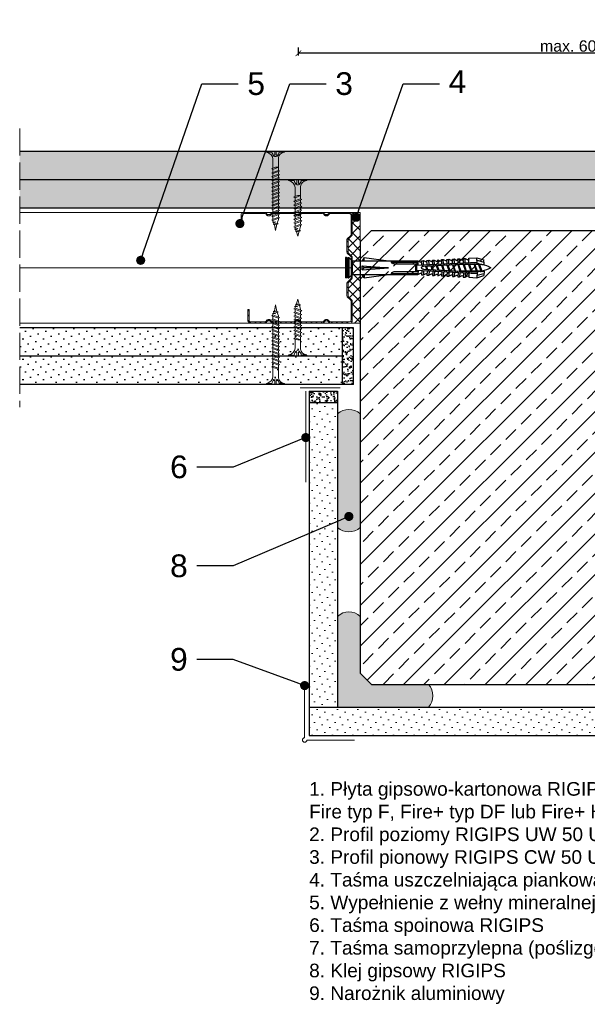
# Model space of a CAD drawing. Header units: millimetres. Extents: x 1245 to 3706, y 234 to 1605.
# Tile 1 of 9: x 1245 to 1495, y 234 to 668. Entities that reach past the tile are written whole.
import ezdxf
from ezdxf import colors
from ezdxf.entities.mleader import LeaderData, LeaderLine
from ezdxf.math import Vec2, Vec3

# ---------------------------------------------------------------- set-up
doc = ezdxf.new("R2010")
doc.units = ezdxf.units.MM
doc.linetypes.add('ACAD_ISO02W100', pattern=[15, 12, -3])
for name, color, linetype, lineweight in [('_ISOVER WELNA', 7, 'BATTING', 9), ('_RIGIPS AKCESORIA', 7, 'Continuous', 18), ('_RIGIPS G-K', 7, 'Continuous', 25), ('_RIGIPS PROFIL', 7, 'Continuous', 18), ('KRESKOWANIE', 7, 'Continuous', 9), ('OPISY', 7, 'Continuous', 9), ('PRZERYWANA', 7, 'ACAD_ISO02W100', 9), ('WYMIARY', 7, 'Continuous', 25)]:
    doc.layers.add(name, color=color, linetype=linetype, lineweight=lineweight)
doc.styles.get("Standard").update_dxf_attribs({"font": 'arial.ttf'})
doc.linetypes.add('BATTING', pattern='A,0.00254,-2.54,[134,ltypeshp.shx,S=2.54,R=0,X=-2.54,Y=0],-5.08,[134,ltypeshp.shx,S=2.54,R=180,X=2.54,Y=0],-2.54', length=10.16254)
doc.dimstyles.new('ISO-25', dxfattribs={"dimtxt": 5, "dimasz": 2.5, "dimexe": 2.5, "dimexo": 0.625, "dimtad": 1, "dimtxsty": 'Standard', "dimblk": 'ARCHTICK', "dimcen": 2.5, "dimadec": 0, "dimazin": 0, "dimtfac": 1, "dimtmove": 0, "dimatfit": 3, "dimfxl": 1, "dimfxlon": 1, "dimarcsym": 0})
pattern_1 = [(315, (3690.4067, -457.068), (-1.122532, -3.367596), [0, -3.175])]
pattern_2 = [(225, (0, -349.3356), (1.122532, -3.367596), [0, -3.175])]
pattern_3 = [(225, (7e-13, -949.3356), (1.122532, -3.367596), [0, -3.175])]

# ---------------------------------------------------------------- blocks, each defined once
blk = doc.blocks.new('TN 25')
at = {"layer": '_RIGIPS AKCESORIA'}
for p, q in [((0, -0.84), (0, 7.16)), ((0, 7.16), (0.46, 7.16)), ((0.46, 4.78), (0, 4.78)), ((0.46, 7.16), (0.46, 4.78)), ((3.02, 4.46), (8.47, 4.46)), ((7.12, 4.46), (7.12, 3.18)), ((8.03, 2.01), (7.12, 4.46)), ((8.47, 4.46), (8.79, 5)), ((9.61, 1.51), (8.47, 4.46)), ((8.79, 5), (9.93, 2.01)), ((9, 4.46), (10.1, 4.46)), ((10.1, 4.46), (10.41, 5)), ((11.23, 1.51), (10.1, 4.46)), ((10.41, 5), (11.56, 2.01)), ((10.62, 4.46), (11.67, 4.46)), ((11.67, 4.46), (11.99, 5)), ((12.81, 1.51), (11.67, 4.46)), ((11.99, 5), (13.14, 2.01)), ((12.2, 4.46), (13.21, 4.46)), ((13.21, 4.46), (13.52, 5)), ((14.34, 1.51), (13.21, 4.46)), ((13.52, 5), (14.67, 2.01)), ((13.73, 4.46), (14.8, 4.46)), ((14.8, 4.46), (15.12, 5)), ((15.94, 1.51), (14.8, 4.46)), ((15.12, 5), (16.26, 2.01)), ((15.33, 4.46), (16.42, 4.46)), ((16.42, 4.46), (16.73, 5)), ((17.55, 1.51), (16.42, 4.46)), ((16.73, 5), (17.88, 2.01)), ((16.94, 4.46), (17.99, 4.46)), ((17.99, 4.46), (18.31, 5)), ((19.13, 1.51), (17.99, 4.46)), ((18.31, 5), (19.45, 2.01)), ((18.52, 4.46), (19.68, 4.46)), ((19.68, 4.46), (20, 5)), ((20.82, 1.51), (19.68, 4.46)), ((20, 5), (21.14, 2.01)), ((20.21, 4.46), (20.7, 4.46)), ((20.7, 4.46), (22.28, 3.98)), ((22.28, 3.98), (22.56, 4.37)), ((22.56, 4.37), (23.03, 2.71)), ((0, 3.5), (1.77, 3.5)), ((0, 2.83), (1.77, 2.83)), ((0.46, 1.64), (0, 1.64)), ((0.46, -0.84), (0.46, 1.64)), ((1.77, 3.5), (1.77, 4.2)), ((1.77, 2.83), (1.77, 2.18)), ((7.49, 2.01), (3.55, 2.01)), ((7.12, 3.18), (7.65, 1.53)), ((7.65, 1.53), (8.03, 2.01)), ((9.41, 2.01), (8.03, 2.01)), ((9.93, 2.01), (9.61, 1.51)), ((11.04, 2.01), (9.93, 2.01)), ((11.56, 2.01), (11.23, 1.51)), ((12.61, 2.01), (11.56, 2.01)), ((13.14, 2.01), (12.81, 1.51)), ((14.15, 2.01), (13.14, 2.01)), ((14.67, 2.01), (14.34, 1.51)), ((15.74, 2.01), (14.67, 2.01)), ((16.26, 2.01), (15.94, 1.51)), ((17.36, 2.01), (16.26, 2.01)), ((17.88, 2.01), (17.55, 1.51)), ((18.93, 2.01), (17.88, 2.01)), ((19.45, 2.01), (19.13, 1.51)), ((19.45, 2.01), (20.62, 2.01)), ((21.14, 2.01), (20.82, 1.51)), ((21.14, 2.01), (21.81, 2.12)), ((21.85, 1.83), (21.67, 3.28)), ((21.67, 3.28), (22.14, 2.4)), ((22.14, 2.4), (21.85, 1.83)), ((22.7, 2.36), (22.14, 2.4)), ((22.7, 2.36), (22.28, 3.98)), ((23.03, 2.71), (22.7, 2.36)), ((22.71, 3.85), (25, 3.24)), ((25, 3.24), (23.03, 2.71)), ((0, -0.84), (0.46, -0.84))]:
    blk.add_line(p, q, dxfattribs=at)
for centre, major_axis, ratio, start_param, end_param in [((3.09, 7.67), (0.17, 3.2), 0.826134, 1.773653, 3.180586), ((-0.04, 0.9), (0, 3.93), 0.848176, -0.720942, -0.151112), ((3.37, -1.57), (0.28, 3.57), 0.832181, 0.035984, 1.430787), ((-2.73, 15.91), (0, 14.76), 0.848176, 3.399396, 3.475072), ((0.59, 4.62), (0, 2.81), 0.848176, 3.475072, 3.862535), ((1.66, 3.18), (0, 0.895), 0.848176, -1.552777, -0.720942), ((1.66, 3.18), (0, 0.895), 0.848176, 3.862535, 4.730408)]:
    blk.add_ellipse(centre, major_axis=major_axis, ratio=ratio, start_param=start_param, end_param=end_param, dxfattribs=at)
blk = doc.blocks.new('TN 35')
at = {"layer": '_RIGIPS AKCESORIA'}
for p, q in [((0, -0.84), (0, 7.16)), ((0, 7.16), (0.46, 7.16)), ((0.46, 4.78), (0, 4.78)), ((0.46, 7.16), (0.46, 4.78)), ((3.02, 4.46), (8.47, 4.46)), ((7.12, 4.46), (7.12, 3.18)), ((8.03, 2.01), (7.12, 4.46)), ((8.47, 4.46), (8.79, 5)), ((9.61, 1.51), (8.47, 4.46)), ((8.79, 5), (9.93, 2.01)), ((9, 4.46), (10.1, 4.46)), ((10.1, 4.46), (10.41, 5)), ((11.23, 1.51), (10.1, 4.46)), ((10.41, 5), (11.56, 2.01)), ((10.62, 4.46), (11.67, 4.46)), ((11.67, 4.46), (11.99, 5)), ((12.81, 1.51), (11.67, 4.46)), ((11.99, 5), (13.14, 2.01)), ((12.2, 4.46), (13.21, 4.46)), ((13.21, 4.46), (13.52, 5)), ((14.34, 1.51), (13.21, 4.46)), ((13.52, 5), (14.67, 2.01)), ((13.73, 4.46), (14.8, 4.46)), ((14.8, 4.46), (15.12, 5)), ((15.94, 1.51), (14.8, 4.46)), ((15.12, 5), (16.26, 2.01)), ((15.33, 4.46), (16.42, 4.46)), ((16.42, 4.46), (16.73, 5)), ((17.55, 1.51), (16.42, 4.46)), ((16.73, 5), (17.88, 2.01)), ((16.94, 4.46), (17.99, 4.46)), ((17.99, 4.46), (18.31, 5)), ((19.13, 1.51), (17.99, 4.46)), ((18.31, 5), (19.45, 2.01)), ((18.52, 4.46), (19.57, 4.46)), ((19.57, 4.46), (19.88, 5)), ((20.7, 1.51), (19.57, 4.46)), ((19.88, 5), (21.03, 2.01)), ((20.09, 4.46), (21.14, 4.46)), ((21.14, 4.46), (21.46, 5)), ((22.28, 1.51), (21.14, 4.46)), ((21.46, 5), (22.6, 2.01)), ((21.67, 4.46), (22.72, 4.46)), ((22.72, 4.46), (23.03, 5)), ((23.85, 1.51), (22.72, 4.46)), ((23.03, 5), (24.18, 2.01)), ((23.24, 4.46), (24.29, 4.46)), ((24.29, 4.46), (24.61, 5)), ((25.43, 1.51), (24.29, 4.46)), ((24.61, 5), (25.75, 2.01)), ((24.81, 4.46), (25.87, 4.46)), ((25.87, 4.46), (26.18, 5)), ((27, 1.51), (25.87, 4.46)), ((26.18, 5), (27.33, 2.01)), ((26.39, 4.46), (27.44, 4.46)), ((27.44, 4.46), (27.76, 5)), ((28.58, 1.51), (27.44, 4.46)), ((27.76, 5), (28.9, 2.01)), ((27.96, 4.46), (29.13, 4.46)), ((29.13, 4.46), (29.45, 5)), ((30.27, 1.51), (29.13, 4.46)), ((29.45, 5), (30.59, 2.01)), ((29.65, 4.46), (30.15, 4.46)), ((30.15, 4.46), (31.73, 3.98)), ((31.73, 3.98), (32.01, 4.37)), ((32.01, 4.37), (32.48, 2.71)), ((0, 3.5), (1.77, 3.5)), ((0, 2.83), (1.77, 2.83)), ((0.46, 1.64), (0, 1.64)), ((0.46, -0.84), (0.46, 1.64)), ((1.77, 3.5), (1.77, 4.2)), ((1.77, 2.83), (1.77, 2.18)), ((7.49, 2.01), (3.55, 2.01)), ((7.12, 3.18), (7.65, 1.53)), ((7.65, 1.53), (8.03, 2.01)), ((9.41, 2.01), (8.03, 2.01)), ((9.93, 2.01), (9.61, 1.51)), ((11.04, 2.01), (9.93, 2.01)), ((11.56, 2.01), (11.23, 1.51)), ((12.61, 2.01), (11.56, 2.01)), ((13.14, 2.01), (12.81, 1.51)), ((14.15, 2.01), (13.14, 2.01)), ((14.67, 2.01), (14.34, 1.51)), ((15.74, 2.01), (14.67, 2.01)), ((16.26, 2.01), (15.94, 1.51)), ((17.36, 2.01), (16.26, 2.01)), ((17.88, 2.01), (17.55, 1.51)), ((18.93, 2.01), (17.84, 2.01)), ((19.45, 2.01), (19.13, 1.51)), ((20.51, 2.01), (19.41, 2.01)), ((21.03, 2.01), (20.7, 1.51)), ((22.08, 2.01), (20.99, 2.01)), ((22.6, 2.01), (22.28, 1.51)), ((23.66, 2.01), (22.56, 2.01)), ((24.18, 2.01), (23.85, 1.51)), ((25.23, 2.01), (24.14, 2.01)), ((25.75, 2.01), (25.43, 1.51)), ((26.81, 2.01), (25.71, 2.01)), ((27.33, 2.01), (27, 1.51)), ((28.38, 2.01), (27.33, 2.01)), ((28.9, 2.01), (28.58, 1.51)), ((28.9, 2.01), (30.07, 2.01)), ((30.59, 2.01), (30.27, 1.51)), ((30.59, 2.01), (31.26, 2.12)), ((31.3, 1.83), (31.12, 3.28)), ((31.12, 3.28), (31.59, 2.4)), ((31.59, 2.4), (31.3, 1.83)), ((32.15, 2.36), (31.59, 2.4)), ((32.15, 2.36), (31.73, 3.98)), ((32.48, 2.71), (32.15, 2.36)), ((32.16, 3.85), (35, 3.24)), ((35, 3.24), (32.48, 2.71)), ((0, -0.84), (0.46, -0.84))]:
    blk.add_line(p, q, dxfattribs=at)
for centre, major_axis, ratio, start_param, end_param in [((3.09, 7.67), (0.17, 3.2), 0.826134, 1.773653, 3.180586), ((-0.04, 0.9), (0, 3.93), 0.848176, -0.720942, -0.151112), ((3.37, -1.57), (0.28, 3.57), 0.832181, 0.035984, 1.430787), ((-2.73, 15.91), (0, 14.76), 0.848176, 3.399396, 3.475072), ((0.59, 4.62), (0, 2.81), 0.848176, 3.475072, 3.862535), ((1.66, 3.18), (0, 0.895), 0.848176, -1.552777, -0.720942), ((1.66, 3.18), (0, 0.895), 0.848176, 3.862535, 4.730408)]:
    blk.add_ellipse(centre, major_axis=major_axis, ratio=ratio, start_param=start_param, end_param=end_param, dxfattribs=at)
blk = doc.blocks.new('CW 50 ULTRASTIL')
h = blk.add_hatch()
h.set_pattern_fill('ANSI31', color=256, scale=0.5, style=0)
h.paths.add_polyline_path([(28.56, 40.65, -0.198912), (28.71, 41), (30.21, 42.51, 0.198912), (30.36, 42.86), (30.36, 48.45, 0.198912), (30.21, 48.8), (28.71, 50.31, -0.198912), (28.56, 50.66), (28.56, 59.85, -0.198912), (28.71, 60.2), (30.21, 61.71, 0.198912), (30.36, 62.06), (30.36, 67.65, 0.198912), (30.21, 68), (28.71, 69.51, -0.198912), (28.56, 69.86), (28.56, 78.31, -0.414214), (29.36, 79.11), (37.68, 79.11, -0.198912), (38.04, 78.96), (38.74, 78.25, 0.198912), (39.1, 78.11), (39.68, 78.11, 0.198912), (40.04, 78.25), (40.74, 78.96, -0.198912), (41.1, 79.11), (50.38, 79.11, -0.198912), (50.74, 78.96), (51.44, 78.25, 0.198912), (51.8, 78.11), (52.38, 78.11, 0.198912), (52.74, 78.25), (53.44, 78.96, -0.198912), (53.8, 79.11), (63.08, 79.11, -0.198912), (63.44, 78.96), (64.14, 78.25, 0.198912), (64.5, 78.11), (65.08, 78.11, 0.198912), (65.44, 78.25), (66.14, 78.96, -0.198912), (66.5, 79.11), (75.66, 79.11, -0.414214), (76.46, 78.31), (76.46, 73.66), (77.01, 73.66), (77.01, 78.86, 0.414214), (76.21, 79.66), (66.5, 79.66, 0.198912), (66.14, 79.51), (65.44, 78.8, -0.198912), (65.08, 78.66), (64.5, 78.66, -0.198912), (64.14, 78.8), (63.44, 79.51, 0.198912), (63.08, 79.66), (53.8, 79.66, 0.198912), (53.44, 79.51), (52.74, 78.8, -0.198912), (52.38, 78.66), (51.8, 78.66, -0.198912), (51.44, 78.8), (50.74, 79.51, 0.198912), (50.38, 79.66), (41.1, 79.66, 0.198912), (40.74, 79.51), (40.04, 78.8, -0.198912), (39.68, 78.66), (39.1, 78.66, -0.198912), (38.74, 78.8), (38.04, 79.51, 0.198912), (37.68, 79.66), (28.81, 79.66, 0.414214), (28.01, 78.86), (28.01, 69.86, 0.198912), (28.16, 69.51), (29.66, 68, -0.198912), (29.81, 67.65), (29.81, 62.06, -0.198912), (29.66, 61.71), (28.16, 60.2, 0.198912), (28.01, 59.85), (28.01, 50.66, 0.198912), (28.16, 50.31), (29.66, 48.8, -0.198912), (29.81, 48.45), (29.81, 42.86, -0.198912), (29.66, 42.51), (28.16, 41, 0.198912), (28.01, 40.65), (28.01, 31.66, 0.414214), (28.81, 30.86), (37.68, 30.86, 0.198912), (38.04, 31), (38.74, 31.71, -0.198912), (39.1, 31.86), (39.68, 31.86, -0.198912), (40.04, 31.71), (40.74, 31, 0.198912), (41.1, 30.86), (50.38, 30.86, 0.198912), (50.74, 31), (51.44, 31.71, -0.198912), (51.8, 31.86), (52.38, 31.86, -0.198912), (52.74, 31.71), (53.44, 31, 0.198912), (53.8, 30.86), (63.08, 30.86, 0.198912), (63.44, 31), (64.14, 31.71, -0.198912), (64.5, 31.86), (65.08, 31.86, -0.198912), (65.44, 31.71), (66.14, 31, 0.198912), (66.5, 30.86), (73.21, 30.86, 0.414214), (74.01, 31.66), (74.01, 36.86), (73.46, 36.86), (73.46, 32.21, -0.414214), (72.66, 31.41), (66.5, 31.41, -0.198912), (66.14, 31.55), (65.44, 32.26, 0.198912), (65.08, 32.41), (64.5, 32.41, 0.198912), (64.14, 32.26), (63.44, 31.55, -0.198912), (63.08, 31.41), (53.8, 31.41, -0.198912), (53.44, 31.55), (52.74, 32.26, 0.198912), (52.38, 32.41), (51.8, 32.41, 0.198912), (51.44, 32.26), (50.74, 31.55, -0.198912), (50.38, 31.41), (41.1, 31.41, -0.198912), (40.74, 31.55), (40.04, 32.26, 0.198912), (39.68, 32.41), (39.1, 32.41, 0.198912), (38.74, 32.26), (38.04, 31.55, -0.198912), (37.68, 31.41), (29.36, 31.41, -0.414214), (28.56, 32.21)])
at = {"layer": '_RIGIPS PROFIL'}
for p, q in [((28.01, 78.86), (28.01, 69.86)), ((28.56, 78.31), (28.56, 69.86)), ((37.68, 79.66), (28.81, 79.66)), ((37.68, 79.11), (29.36, 79.11)), ((38.04, 79.51), (38.74, 78.8)), ((38.04, 78.96), (38.74, 78.25)), ((39.68, 78.66), (39.1, 78.66)), ((39.68, 78.11), (39.1, 78.11)), ((40.74, 79.51), (40.04, 78.8)), ((40.74, 78.96), (40.04, 78.25)), ((50.38, 79.66), (41.1, 79.66)), ((50.38, 79.11), (41.1, 79.11)), ((50.74, 79.51), (51.44, 78.8)), ((50.74, 78.96), (51.44, 78.25)), ((52.38, 78.66), (51.8, 78.66)), ((52.38, 78.11), (51.8, 78.11)), ((53.44, 79.51), (52.74, 78.8)), ((53.44, 78.96), (52.74, 78.25)), ((53.8, 79.66), (63.08, 79.66)), ((53.8, 79.11), (63.08, 79.11)), ((63.44, 79.51), (64.14, 78.8)), ((63.44, 78.96), (64.14, 78.25)), ((65.08, 78.66), (64.5, 78.66)), ((65.08, 78.11), (64.5, 78.11)), ((66.14, 79.51), (65.44, 78.8)), ((66.14, 78.96), (65.44, 78.25)), ((76.21, 79.66), (66.5, 79.66)), ((75.66, 79.11), (66.5, 79.11)), ((76.46, 73.66), (76.46, 78.31)), ((77.01, 73.66), (77.01, 78.86)), ((29.66, 68), (28.16, 69.51)), ((30.21, 68), (28.71, 69.51)), ((76.46, 73.66), (77.01, 73.66)), ((29.81, 67.65), (29.81, 62.06)), ((30.36, 67.65), (30.36, 62.06)), ((29.66, 61.71), (28.16, 60.2)), ((30.21, 61.71), (28.71, 60.2)), ((28.01, 59.85), (28.01, 50.66)), ((28.56, 59.85), (28.56, 50.66)), ((29.66, 48.8), (28.16, 50.31)), ((30.21, 48.8), (28.71, 50.31)), ((29.81, 42.86), (29.81, 48.45)), ((30.36, 42.86), (30.36, 48.45)), ((28.01, 31.66), (28.01, 40.65)), ((29.66, 42.51), (28.16, 41)), ((28.56, 32.21), (28.56, 40.65)), ((30.21, 42.51), (28.71, 41)), ((73.46, 36.86), (73.46, 32.21)), ((73.46, 36.86), (74.01, 36.86)), ((74.01, 36.86), (74.01, 31.66)), ((37.68, 30.86), (28.81, 30.86)), ((37.68, 31.41), (29.36, 31.41)), ((38.04, 31.55), (38.74, 32.26)), ((38.04, 31), (38.74, 31.71)), ((39.68, 32.41), (39.1, 32.41)), ((39.68, 31.86), (39.1, 31.86)), ((40.74, 31.55), (40.04, 32.26)), ((40.74, 31), (40.04, 31.71)), ((50.38, 31.41), (41.1, 31.41)), ((50.38, 30.86), (41.1, 30.86)), ((50.74, 31.55), (51.44, 32.26)), ((50.74, 31), (51.44, 31.71)), ((52.38, 32.41), (51.8, 32.41)), ((52.38, 31.86), (51.8, 31.86)), ((53.44, 31.55), (52.74, 32.26)), ((53.44, 31), (52.74, 31.71)), ((53.8, 31.41), (63.08, 31.41)), ((53.8, 30.86), (63.08, 30.86)), ((63.44, 31.55), (64.14, 32.26)), ((63.44, 31), (64.14, 31.71)), ((65.08, 32.41), (64.5, 32.41)), ((65.08, 31.86), (64.5, 31.86)), ((66.14, 31.55), (65.44, 32.26)), ((66.14, 31), (65.44, 31.71)), ((72.66, 31.41), (66.5, 31.41)), ((73.21, 30.86), (66.5, 30.86))]:
    blk.add_line(p, q, dxfattribs=at)
for centre, radius, start, end in [((28.81, 78.86), 0.8, 90, 180), ((29.36, 78.31), 0.8, 90, 180), ((37.68, 79.16), 0.5, 45, 90), ((37.68, 78.61), 0.5, 45, 90), ((39.1, 79.16), 0.5, 225, 270), ((39.1, 78.61), 0.5, 225, 270), ((39.68, 79.16), 0.5, 270, 315), ((39.68, 78.61), 0.5, 270, 315), ((41.1, 79.16), 0.5, 90, 135), ((41.1, 78.61), 0.5, 90, 135), ((50.38, 79.16), 0.5, 45, 90), ((50.38, 78.61), 0.5, 45, 90), ((51.8, 79.16), 0.5, 225, 270), ((51.8, 78.61), 0.5, 225, 270), ((52.38, 79.16), 0.5, 270, 315), ((52.38, 78.61), 0.5, 270, 315), ((53.8, 79.16), 0.5, 90, 135), ((53.8, 78.61), 0.5, 90, 135), ((63.08, 79.16), 0.5, 45, 90), ((63.08, 78.61), 0.5, 45, 90), ((64.5, 79.16), 0.5, 225, 270), ((64.5, 78.61), 0.5, 225, 270), ((65.08, 79.16), 0.5, 270, 315), ((65.08, 78.61), 0.5, 270, 315), ((66.5, 79.16), 0.5, 90, 135), ((66.5, 78.61), 0.5, 90, 135), ((75.66, 78.31), 0.8, 0, 90), ((76.21, 78.86), 0.8, 0, 90), ((28.51, 69.86), 0.5, 180, 225), ((29.06, 69.86), 0.5, 180, 225), ((29.31, 67.65), 0.5, 0, 45), ((29.86, 67.65), 0.5, 0, 45), ((29.31, 62.06), 0.5, 315, 0), ((29.86, 62.06), 0.5, 315, 0), ((28.51, 59.85), 0.5, 135, 180), ((29.06, 59.85), 0.5, 135, 180), ((28.51, 50.66), 0.5, 180, 225), ((29.06, 50.66), 0.5, 180, 225), ((29.31, 48.45), 0.5, 0, 45), ((29.86, 48.45), 0.5, 0, 45), ((28.51, 40.65), 0.5, 135, 180), ((29.06, 40.65), 0.5, 135, 180), ((29.31, 42.86), 0.5, 315, 0), ((29.86, 42.86), 0.5, 315, 0), ((28.81, 31.66), 0.8, 180, 270), ((29.36, 32.21), 0.8, 180, 270), ((37.68, 31.91), 0.5, 270, 315), ((37.68, 31.36), 0.5, 270, 315), ((39.1, 31.91), 0.5, 90, 135), ((39.1, 31.36), 0.5, 90, 135), ((39.68, 31.91), 0.5, 45, 90), ((39.68, 31.36), 0.5, 45, 90), ((41.1, 31.91), 0.5, 225, 270), ((41.1, 31.36), 0.5, 225, 270), ((50.38, 31.91), 0.5, 270, 315), ((50.38, 31.36), 0.5, 270, 315), ((51.8, 31.91), 0.5, 90, 135), ((51.8, 31.36), 0.5, 90, 135), ((52.38, 31.91), 0.5, 45, 90), ((52.38, 31.36), 0.5, 45, 90), ((53.8, 31.91), 0.5, 225, 270), ((53.8, 31.36), 0.5, 225, 270), ((63.08, 31.91), 0.5, 270, 315), ((63.08, 31.36), 0.5, 270, 315), ((64.5, 31.91), 0.5, 90, 135), ((64.5, 31.36), 0.5, 90, 135), ((65.08, 31.91), 0.5, 45, 90), ((65.08, 31.36), 0.5, 45, 90), ((66.5, 31.91), 0.5, 225, 270), ((66.5, 31.36), 0.5, 225, 270), ((72.66, 32.21), 0.8, 270, 0), ((73.21, 31.66), 0.8, 270, 0)]:
    blk.add_arc(centre, radius, start, end, dxfattribs=at)
blk = doc.blocks.new('kolek rozprezny komplet 60')
for p, q in [((390.66, 217.01), (390.76, 218.91)), ((393.15, 216.88), (390.66, 217.01)), ((393.75, 218.75), (390.71, 217.96)), ((393.81, 219.85), (390.76, 218.91)), ((391.67, 216.95), (392.67, 216.95)), ((392.67, 216.95), (391.67, 213.95)), ((392.67, 216.95), (392.07, 213.95)), ((393.07, 216.95), (392.07, 213.95)), ((392.67, 216.95), (393.04, 217.45)), ((393.07, 216.95), (393.04, 217.45)), ((393.07, 216.95), (394.67, 216.95)), ((394.67, 216.95), (393.67, 213.95)), ((393.68, 217.35), (393.81, 219.85)), ((417.38, 216.11), (393.68, 217.35)), ((420.47, 216.55), (393.71, 217.95)), ((397.41, 219.66), (393.81, 219.85)), ((394.67, 216.95), (394.07, 213.95)), ((395.07, 216.95), (394.07, 213.95)), ((394.67, 216.95), (394.92, 217.29)), ((395.07, 216.95), (395.05, 217.28)), ((395.07, 216.95), (397.07, 216.95)), ((397.07, 216.95), (396.07, 213.95)), ((397.07, 216.95), (396.47, 213.95)), ((397.47, 216.95), (396.47, 213.95)), ((397.07, 216.95), (397.23, 217.17)), ((397.31, 217.76), (397.41, 219.66)), ((397.47, 216.95), (397.46, 217.16)), ((397.47, 216.95), (399.47, 216.95)), ((397.67, 217.14), (397.71, 217.74)), ((399, 219.58), (397.82, 218.98)), ((398.47, 217.1), (398.5, 217.7)), ((399.47, 216.95), (398.47, 213.95)), ((399.47, 216.95), (398.87, 213.95)), ((399.87, 216.95), (398.87, 213.95)), ((398.9, 217.68), (399, 219.58)), ((399.8, 219.54), (399, 219.58)), ((399.47, 216.95), (399.55, 217.05)), ((399.7, 217.64), (399.8, 219.54)), ((399.87, 216.95), (399.87, 217.03)), ((399.87, 216.95), (401.38, 216.95)), ((400.07, 217.02), (400.1, 217.62)), ((401.4, 219.45), (400.22, 218.85)), ((400.87, 216.98), (400.9, 217.58)), ((401.87, 216.92), (400.87, 213.95)), ((401.87, 216.92), (401.27, 213.95)), ((401.3, 217.56), (401.4, 219.45)), ((402.2, 219.41), (401.4, 219.45)), ((402.1, 217.51), (402.2, 219.41)), ((402.47, 216.89), (402.5, 217.49)), ((403.8, 219.33), (402.61, 218.72)), ((403.27, 216.85), (403.3, 217.45)), ((403.7, 217.43), (403.8, 219.33)), ((404.6, 219.29), (403.8, 219.33)), ((404.5, 217.39), (404.6, 219.29)), ((404.86, 216.77), (404.9, 217.37)), ((406.19, 219.2), (405.01, 218.6)), ((405.66, 216.73), (405.69, 217.32)), ((406.09, 217.3), (406.19, 219.2)), ((406.99, 219.16), (406.19, 219.2)), ((406.89, 217.26), (406.99, 219.16)), ((407.26, 216.64), (407.29, 217.24)), ((408.59, 219.08), (407.41, 218.47)), ((408.06, 216.6), (408.09, 217.2)), ((408.49, 217.18), (408.59, 219.08)), ((409.39, 219.03), (408.59, 219.08)), ((409.29, 217.14), (409.39, 219.03)), ((409.66, 216.52), (409.69, 217.12)), ((410.99, 218.95), (409.8, 218.35)), ((410.46, 216.47), (410.49, 217.07)), ((410.89, 217.05), (410.99, 218.95)), ((412.59, 218.87), (411.4, 218.26)), ((412.05, 216.39), (412.09, 216.99)), ((412.49, 216.97), (412.59, 218.87)), ((413.38, 218.82), (412.59, 218.87)), ((412.85, 216.35), (412.89, 216.95)), ((413.28, 216.93), (413.38, 218.82)), ((414.98, 218.74), (413.8, 218.14)), ((414.88, 216.84), (414.98, 218.74)), ((415.78, 218.7), (414.98, 218.74)), ((415.68, 216.8), (415.78, 218.7)), ((417.38, 218.62), (416.2, 218.01)), ((417.28, 216.72), (417.38, 218.62)), ((418.18, 218.57), (417.38, 218.62)), ((418.08, 216.68), (418.18, 218.57)), ((419.78, 218.49), (418.59, 217.89)), ((419.68, 216.59), (419.78, 218.49)), ((430.17, 217.15), (419.71, 217.15)), ((431.37, 217.95), (419.75, 217.95)), ((448.67, 218.45), (419.77, 218.45)), ((420.47, 217.15), (420.47, 213.75)), ((420.67, 217.15), (420.67, 213.75)), ((420.87, 217.15), (420.87, 213.75)), ((443.47, 219.95), (432.8, 218.45)), ((443.47, 218.45), (443.47, 219.95)), ((443.47, 219.95), (444.34, 218.45)), ((450.17, 219.95), (448.67, 218.45)), ((448.67, 218.45), (448.67, 212.45)), ((448.67, 216.95), (448.67, 213.95)), ((450.17, 219.95), (450.17, 210.95)), ((450.67, 219.95), (450.17, 219.95)), ((450.67, 219.95), (450.67, 210.95)), ((450.67, 219.35), (451.17, 219.95)), ((451.17, 219.95), (451.67, 219.95)), ((451.17, 219.95), (451.17, 210.95)), ((451.67, 219.95), (451.67, 210.95)), ((393.15, 214.02), (390.66, 213.89)), ((390.66, 213.89), (390.76, 211.99)), ((393.75, 212.15), (390.71, 212.94)), ((391.67, 213.95), (391.71, 213.45)), ((391.71, 213.45), (392.07, 213.95)), ((392.07, 213.95), (393.67, 213.95)), ((393.67, 213.95), (393.7, 213.55)), ((417.38, 214.79), (393.68, 213.55)), ((393.68, 213.55), (393.81, 211.05)), ((420.47, 214.35), (393.71, 212.95)), ((393.78, 213.55), (394.07, 213.95)), ((394.07, 213.95), (396.07, 213.95)), ((396.07, 213.95), (396.09, 213.67)), ((396.28, 213.68), (396.47, 213.95)), ((396.47, 213.95), (398.47, 213.95)), ((397.31, 213.14), (397.41, 211.24)), ((397.67, 213.76), (397.71, 213.16)), ((398.47, 213.95), (398.48, 213.8)), ((398.47, 213.8), (398.5, 213.2)), ((398.77, 213.81), (398.87, 213.95)), ((398.87, 213.95), (400.87, 213.95)), ((398.9, 213.22), (399, 211.32)), ((399.7, 213.26), (399.8, 211.36)), ((400.07, 213.88), (400.1, 213.28)), ((400.87, 213.95), (400.88, 213.92)), ((400.87, 213.92), (400.9, 213.32)), ((402.26, 216.9), (401.27, 213.95)), ((401.27, 213.95), (401.38, 213.95)), ((401.27, 213.94), (401.27, 213.95)), ((401.3, 213.35), (401.4, 211.45)), ((402.1, 213.39), (402.2, 211.49)), ((402.47, 214.01), (402.5, 213.41)), ((403.27, 214.05), (403.3, 213.45)), ((404.22, 216.8), (403.31, 214.05)), ((404.24, 216.8), (403.7, 214.07)), ((403.7, 213.47), (403.8, 211.57)), ((404.62, 216.78), (403.72, 214.07)), ((404.5, 213.51), (404.6, 211.62)), ((404.86, 214.13), (404.9, 213.53)), ((405.66, 214.17), (405.69, 213.58)), ((406.58, 216.68), (405.75, 214.18)), ((406.09, 213.6), (406.19, 211.7)), ((406.62, 216.68), (406.12, 214.2)), ((406.98, 216.66), (406.16, 214.2)), ((406.89, 213.64), (406.99, 211.74)), ((407.26, 214.26), (407.29, 213.66)), ((408.06, 214.3), (408.09, 213.7)), ((408.94, 216.55), (408.19, 214.31)), ((408.49, 213.72), (408.59, 211.82)), ((408.99, 216.55), (408.55, 214.33)), ((409.34, 216.53), (408.6, 214.33)), ((409.29, 213.76), (409.39, 211.87)), ((409.66, 214.38), (409.69, 213.79)), ((410.46, 214.43), (410.49, 213.83)), ((411.3, 216.43), (410.64, 214.44)), ((410.89, 213.85), (410.99, 211.95)), ((411.37, 216.43), (410.98, 214.45)), ((411.69, 216.41), (411.04, 214.46)), ((412.59, 212.03), (411.4, 212.64)), ((412.05, 214.51), (412.09, 213.91)), ((412.49, 213.93), (412.59, 212.03)), ((412.85, 214.55), (412.89, 213.95)), ((413.66, 216.31), (413.08, 214.56)), ((413.28, 213.97), (413.38, 212.08)), ((413.75, 216.3), (413.4, 214.58)), ((414.05, 216.29), (413.49, 214.58)), ((414.98, 212.16), (413.8, 212.76)), ((414.45, 216.27), (414.48, 216.86)), ((414.45, 214.64), (414.48, 214.04)), ((414.88, 214.06), (414.98, 212.16)), ((415.25, 216.22), (415.28, 216.82)), ((415.25, 214.68), (415.28, 214.08)), ((416.02, 216.18), (415.52, 214.69)), ((415.68, 214.1), (415.78, 212.2)), ((416.12, 216.18), (415.83, 214.71)), ((416.41, 216.16), (415.93, 214.71)), ((417.38, 212.29), (416.2, 212.89)), ((417.28, 214.18), (417.38, 212.29)), ((418.22, 215.58), (418.01, 214.95)), ((418.08, 214.22), (418.18, 212.33)), ((419.78, 212.41), (418.59, 213.01)), ((419.68, 214.31), (419.78, 212.41)), ((430.17, 213.75), (419.71, 213.75)), ((431.37, 212.95), (419.75, 212.95)), ((444.34, 216.37), (432.8, 215.45)), ((432.8, 215.45), (443.47, 215.45)), ((444.34, 214.53), (432.8, 215.45)), ((444.34, 216.37), (443.47, 215.45)), ((444.34, 214.53), (443.47, 215.45)), ((444.34, 214.53), (444.34, 216.37)), ((393.81, 211.05), (390.76, 211.99)), ((397.41, 211.24), (393.81, 211.05)), ((399, 211.32), (397.82, 211.93)), ((399.8, 211.36), (399, 211.32)), ((401.4, 211.45), (400.22, 212.05)), ((402.2, 211.49), (401.4, 211.45)), ((403.8, 211.57), (402.61, 212.18)), ((404.6, 211.62), (403.8, 211.57)), ((406.19, 211.7), (405.01, 212.3)), ((406.99, 211.74), (406.19, 211.7)), ((408.59, 211.82), (407.41, 212.43)), ((409.39, 211.87), (408.59, 211.82)), ((410.99, 211.95), (409.8, 212.55)), ((413.38, 212.08), (412.59, 212.03)), ((415.78, 212.2), (414.98, 212.16)), ((418.18, 212.33), (417.38, 212.29)), ((448.67, 212.45), (419.77, 212.45)), ((443.47, 210.95), (432.8, 212.45)), ((443.47, 212.45), (443.47, 210.95)), ((443.47, 210.95), (444.34, 212.45)), ((450.17, 210.95), (448.67, 212.45)), ((450.67, 210.95), (450.17, 210.95)), ((450.67, 211.55), (451.17, 210.95)), ((451.17, 210.95), (451.67, 210.95))]:
    blk.add_line(p, q)
for centre, radius, start, end in [((393.41, 206.24), 10.85, 99.2038, 121.9083), ((393.65, 216.85), 0.5, 87, 177), ((397.68, 219.24), 0.3, 177, 297), ((400.08, 219.12), 0.3, 177, 297), ((402.48, 218.99), 0.3, 177, 297), ((404.87, 218.87), 0.3, 177, 297), ((407.27, 218.74), 0.3, 177, 297), ((409.67, 218.61), 0.3, 177, 297), ((411.27, 218.53), 0.3, 177, 297), ((413.66, 218.41), 0.3, 177, 297), ((416.06, 218.28), 0.3, 177, 297), ((418.46, 218.15), 0.3, 177, 297), ((422.67, 216.95), 1, 90, 168.463), ((430.17, 218.45), 1.3, 270, 0), ((393.41, 224.66), 10.85, 238.0917, 260.7962), ((393.65, 214.05), 0.5, 183, 273), ((409.67, 212.29), 0.3, 63, 183), ((411.27, 212.37), 0.3, 63, 183), ((413.66, 212.5), 0.3, 63, 183), ((416.06, 212.62), 0.3, 63, 183), ((417.55, 215.45), 0.682, 255.8604, 104.1386), ((418.46, 212.75), 0.3, 63, 183), ((422.67, 213.95), 1, 191.537, 270), ((430.17, 212.45), 1.3, 0, 90), ((397.68, 211.66), 0.3, 63, 183), ((400.08, 211.78), 0.3, 63, 183), ((402.48, 211.91), 0.3, 63, 183), ((404.87, 212.03), 0.3, 63, 183), ((407.27, 212.16), 0.3, 63, 183)]:
    blk.add_arc(centre, radius, start, end)
blk = doc.blocks.new('naroznik')
at = {"layer": '_RIGIPS AKCESORIA'}
for p, q in [((430.5, 91.65), (451.5, 91.65)), ((429.5, 69.65), (429.5, 90.65))]:
    blk.add_line(p, q, dxfattribs=at)
blk.add_arc((429.5, 91.65), 1, 0, 270, dxfattribs=at)
blk = doc.blocks.new('_Dot')
at = {"color": 0, "linetype": 'ByBlock', "lineweight": -2}
blk.add_line((-0.5, 0), (-1, 0), dxfattribs=at)
at = {"color": 0, "linetype": 'ByBlock', "const_width": 0.5}
blk.add_lwpolyline([(-0.25, 0, 1), (0.25, 0, 1)], format="xyb", close=True, dxfattribs=at)
blk = doc.blocks.new('_ArchTick')
at = {"color": 0, "linetype": 'ByBlock', "const_width": 0.15}
blk.add_lwpolyline([(-0.5, -0.5), (0.5, 0.5)], dxfattribs=at)
blk = doc.blocks.new('*D32')
at = {"layer": 'Defpoints', "color": 0, "transparency": 16777216}
for p in [(1367.96, 653.21), (1367.96, 610.12), (1623.12, 610.12)]:
    blk.add_point(p, dxfattribs=at)
at = {"layer": 'WYMIARY', "color": 0, "lineweight": -2, "transparency": 16777216}
for p, q in [((1367.96, 652.21), (1367.96, 655.71)), ((1623.12, 652.21), (1623.12, 655.71)), ((1623.12, 653.21), (1367.96, 653.21))]:
    blk.add_line(p, q, dxfattribs=at)
at = {"layer": 'WYMIARY', "color": 0, "lineweight": -2, "transparency": 16777216, "xscale": 2.5, "yscale": 2.5, "zscale": 2.5, "rotation": 180}
blk.add_blockref('_ArchTick', (1367.96, 653.21), dxfattribs=at)
at = {"layer": 'WYMIARY', "color": 0, "lineweight": -2, "transparency": 16777216, "xscale": 2.5, "yscale": 2.5, "zscale": 2.5}
blk.add_blockref('_ArchTick', (1623.12, 653.21), dxfattribs=at)
at = {"layer": 'WYMIARY', "color": 0, "transparency": 16777216, "insert": (1495.54, 656.39), "char_height": 5, "attachment_point": 5}
blk.add_mtext('max. 600 mm', dxfattribs=at)

msp = doc.modelspace()

# ---------------------------------------------------------------- hatches: boundary and pattern name
at = {"layer": '_RIGIPS AKCESORIA'}
h = msp.add_hatch(dxfattribs=at)
h.set_pattern_fill('ANSI37', color=256, style=0)
h.set_pattern_definition([(135, (2990.4067, -481.168), (2.245064, 2.245064), []), (45, (2990.4067, -481.168), (2.245064, -2.245064), [])])
h.paths.add_polyline_path([(1391.703, 563.309, 0.1989124), (1391.557, 563.662), (1390.05, 565.169, -0.1989124), (1389.903, 565.523), (1389.903, 571.109, -0.1989124), (1390.05, 571.462), (1391.557, 572.969, 0.1989124), (1391.703, 573.323), (1391.703, 582.316, 0.4142136), (1390.903, 583.116), (1395.203, 583.116), (1395.203, 534.316), (1390.903, 534.316, 0.4142136), (1391.703, 535.116), (1391.703, 544.109, 0.1989124), (1391.557, 544.462), (1390.05, 545.969, -0.1989124), (1389.903, 546.323), (1389.903, 551.909, -0.1989124), (1390.05, 552.262), (1391.557, 553.769, 0.1989124), (1391.703, 554.123)])
at = {"layer": '_RIGIPS G-K'}
h = msp.add_hatch(dxfattribs=at)
h.set_pattern_fill('DOTS', color=256, scale=2, angle=225, style=0)
h.set_pattern_definition(pattern_1)
h.paths.add_polyline_path([(1245.203, 519.816), (1245.203, 532.316), (1387.203, 532.316), (1387.203, 519.816)])
h = msp.add_hatch(dxfattribs=at)
h.set_pattern_fill('AR-SAND', color=256, scale=0.05, style=0)
h.set_pattern_definition([(217.5, (3406.7401, 1622.6996), (0.0800016, -2.4470662), [0, -1.9304, 0, -2.159, 0, -2.06375]), (187.5, (3406.74, 1622.6996), (-2.2476164, -3.5841255), [0, -1.0414, 0, -1.7399, 0, -0.66675]), (147.5, (3408.3022, 1622.6996), (-3.9549619, -0.007186), [0, -0.635, 0, -2.286, 0, -2.9845]), (137.5, (3408.3022, 1622.6996), (-3.8177823, -1.1146466), [0, -0.3175, 0, -1.4986, 0, -1.7145])])
h.paths.add_polyline_path([(1387.203, 507.316), (1392.203, 507.316), (1392.203, 532.316), (1387.203, 532.316)])
h = msp.add_hatch(dxfattribs=at)
h.set_pattern_fill('DOTS', color=256, scale=2, angle=225, style=0)
h.set_pattern_definition(pattern_1)
h.paths.add_polyline_path([(1245.203, 507.316), (1245.203, 519.816), (1387.203, 519.816), (1387.203, 507.316)])
h = msp.add_hatch(dxfattribs=at)
h.set_pattern_fill('AR-SAND', color=256, scale=0.05, angle=90, style=0)
h.set_pattern_definition([(307.5, (269.8196, 2518.8525), (2.4470662, 0.0800016), [0, -1.9304, 0, -2.159, 0, -2.06375]), (277.5, (269.8196, 2518.8525), (3.5841255, -2.2476164), [0, -1.0414, 0, -1.7399, 0, -0.66675]), (237.5, (269.8196, 2520.4146), (0.007186, -3.9549619), [0, -0.635, 0, -2.286, 0, -2.9845]), (227.5, (269.8196, 2520.4146), (1.1146466, -3.8177823), [0, -0.3175, 0, -1.4986, 0, -1.7145])])
h.paths.add_polyline_path([(1372.703, 504.316), (1372.703, 499.316), (1385.203, 499.316), (1385.203, 504.316)])
at = {"layer": 'KRESKOWANIE'}
h = msp.add_hatch(dxfattribs=at)
h.set_pattern_fill('DOTS', color=256, scale=2, angle=225, style=0)
h.set_pattern_definition(pattern_2)
h.paths.add_polyline_path([(1745.203, 610.116), (1245.203, 610.116), (1245.203, 597.616), (1745.203, 597.616)])
h = msp.add_hatch(dxfattribs=at)
h.set_pattern_fill('DOTS', color=256, scale=2, angle=225, style=0)
h.set_pattern_definition(pattern_2)
h.paths.add_polyline_path([(1745.203, 597.616), (1245.203, 597.616), (1245.203, 585.116), (1745.203, 585.116)])
h = msp.add_hatch(dxfattribs=at)
h.set_pattern_fill('ANSI33', color=256, scale=2, style=0)
h.set_pattern_definition([(45, (7e-13, -949.336), (-8.980256, 8.980256), []), (45, (8.98, -949.336), (-8.980256, 8.980256), [6.35, -3.175])])
h.paths.add_polyline_path([(1595.203, 570.116), (1590.203, 575.116), (1400.203, 575.116), (1395.203, 570.116), (1395.203, 380.116), (1400.203, 375.116), (1590.203, 375.116), (1595.203, 380.116)])
h = msp.add_hatch(dxfattribs=at)
h.set_pattern_fill('DOTS', color=256, scale=2, angle=225, style=0)
h.set_pattern_definition(pattern_3)
h.paths.add_polyline_path([(1385.203, 499.316), (1372.703, 499.316), (1372.703, 365.116), (1385.203, 365.116)])
for points in [[(1395.203, 494.316, 0.4), (1385.203, 494.316), (1385.203, 444.316, 0.4), (1395.203, 444.316)], [(1385.203, 405.116, -0.4), (1395.203, 405.116), (1395.203, 380.116), (1400.203, 375.116), (1425.203, 375.116, -0.4), (1425.203, 365.116), (1385.203, 365.116)]]:
    msp.add_hatch(color=256, dxfattribs=at).paths.add_polyline_path(points)
h = msp.add_hatch(dxfattribs=at)
h.set_pattern_fill('DOTS', color=256, scale=2, angle=225, style=0)
h.set_pattern_definition(pattern_3)
h.paths.add_polyline_path([(1617.703, 365.116), (1372.703, 365.116), (1372.703, 352.616), (1617.703, 352.616)])

# ---------------------------------------------------------------- linework, layer by layer
for p, q in [((1395.203, 570.116), (1400.203, 575.116)), ((1400.203, 575.116), (1590.203, 575.116)), ((1395.203, 570.116), (1395.203, 380.116)), ((1400.203, 375.116), (1395.203, 380.116)), ((1400.203, 375.116), (1590.203, 375.116))]:
    msp.add_line(p, q)
at = {"layer": '_ISOVER WELNA', "ltscale": 2.4}
msp.add_line((1245.203, 558.716), (1391.153, 558.716), dxfattribs=at)
at = {"layer": '_RIGIPS AKCESORIA'}
for p, q in [((1386.303, 505.816), (1368.803, 505.816)), ((1371.203, 504.316), (1371.203, 464.316))]:
    msp.add_line(p, q, dxfattribs=at)
at = {"layer": '_RIGIPS G-K'}
for p, q in [((1245.203, 610.116), (1745.203, 610.116)), ((1245.203, 597.616), (1745.203, 597.616)), ((1245.203, 585.116), (1745.203, 585.116)), ((1392.203, 532.316), (1245.203, 532.316)), ((1387.203, 532.316), (1387.203, 507.316)), ((1392.203, 507.316), (1392.203, 532.316)), ((1387.203, 519.816), (1245.203, 519.816)), ((1392.203, 507.316), (1245.203, 507.316)), ((1372.703, 504.316), (1372.703, 352.616)), ((1372.703, 504.316), (1385.203, 504.316)), ((1385.203, 504.316), (1385.203, 365.116)), ((1372.703, 499.316), (1385.203, 499.316)), ((1372.703, 365.116), (1617.703, 365.116)), ((1372.703, 352.616), (1617.703, 352.616))]:
    msp.add_line(p, q, dxfattribs=at)
at = {"layer": '_RIGIPS PROFIL'}
for p, q in [((1395.203, 583.116), (1245.203, 583.116)), ((1395.203, 534.316), (1245.203, 534.316))]:
    msp.add_line(p, q, dxfattribs=at)
at = {"layer": 'KRESKOWANIE'}
msp.add_line((1395.203, 570.116), (1395.203, 583.116), dxfattribs=at)
for centre, start, end in [((1390.203, 489.066), 46.39718, 133.60282), ((1390.203, 449.566), 226.39718, 313.60282), ((1390.203, 399.866), 46.39718, 133.60282), ((1419.953, 370.116), 316.39718, 43.60282)]:
    msp.add_arc(centre, 7.25, start, end, dxfattribs=at)
at = {"layer": 'PRZERYWANA'}
msp.add_line((1245.203, 620.116), (1245.203, 497.316), dxfattribs=at)

# ---------------------------------------------------------------- block references
at = {"xscale": -1}
msp.add_blockref('kolek rozprezny komplet 60', (1840.378, 343.266), dxfattribs=at)
at = {"layer": '_RIGIPS AKCESORIA'}
for name, p, rotation in [('TN 35', (1354.68, 610.116), 270), ('TN 25', (1364.459, 597.616), 270), ('naroznik', (1462.358, -78.885), 90)]:
    msp.add_blockref(name, p, dxfattribs=dict(at, rotation=rotation))
at = {"layer": '_RIGIPS AKCESORIA', "xscale": -1, "rotation": 270}
for name, p in [('TN 35', (1354.68, 507.316)), ('TN 25', (1364.459, 519.816))]:
    msp.add_blockref(name, p, dxfattribs=at)
at = {"layer": '_RIGIPS PROFIL', "xscale": -1}
msp.add_blockref('CW 50 ULTRASTIL', (1419.713, 503.458), dxfattribs=at)

# ---------------------------------------------------------------- texts
at = {"insert": (1372.703, 332.093), "char_height": 6, "width": 268.06585, "attachment_point": 1}
msp.add_mtext('1. Płyta gipsowo-kartonowa RIGIPS PRO (4PRO) typ A, Hydro typ H2, Fire typ F, Fire+ typ DF lub Fire+ Hydro typ DFH2\\P2. Profil poziomy RIGIPS UW 50 ULTRASTIL\\P3. Profil pionowy RIGIPS CW 50 ULTRASTIL\\P4. Taśma uszczelniająca piankowa RIGIPS\\P5. Wypełnienie z wełny mineralnej szklanej lub skalnej\\P6. Taśma spoinowa RIGIPS\\P7. Taśma samoprzylepna (poślizgowa)\\P8. Klej gipsowy RIGIPS\\P9. Narożnik aluminiowy', dxfattribs=at)

# ---------------------------------------------------------------- dimensions: what is measured, and where the dimension line sits
at = {"layer": 'WYMIARY'}
dim = msp.add_linear_dim(base=(1367.957, 653.215), p1=(1623.117, 610.116), p2=(1367.957, 610.116), text='max. 600 mm', dimstyle='ISO-25', override={"dimtad": 3, "dimtmove": 2}, dxfattribs=at)
dim.commit()
dim.dimension.update_dxf_attribs({"geometry": '*D32', "text_midpoint": (1495.537, 656.393)})

# ---------------------------------------------------------------- leaders
at = {"layer": 'OPISY'}
ml = msp.add_multileader_mtext('Standard', dxfattribs=at)
ml.set_content('5', color=256)
ml.set_leader_properties()
ml.set_arrow_properties(name='DOT')
ml.build(insert=Vec2(0, 0))
ctx = ml.context
ctx.base_point, ctx.char_height, ctx.landing_gap_size, ctx.plane_origin = Vec3(1341.472, 639.776), 10, 4, Vec3(1148.883, 783.436)
notes = []
notes.append((ctx, [(0, (1, 1, 0), (1325.472, 639.776), (1, 0), 16, [(0, [(1298.491, 561.999)], 0, [])])]))
ctx.mtext.insert, ctx.mtext.flow_direction = Vec3(1345.472, 644.862), 5
ml = msp.add_multileader_mtext('Standard', dxfattribs=at)
ml.set_content('3', color=256)
ml.set_leader_properties()
ml.set_arrow_properties(name='DOT')
ml.build(insert=Vec2(0, 0))
ctx = ml.context
ctx.base_point, ctx.char_height, ctx.landing_gap_size, ctx.plane_origin = Vec3(1380.199, 639.776), 10, 4, Vec3(1187.61, 783.436)
notes.append((ctx, [(0, (1, 1, 0), (1364.199, 639.776), (1, 0), 16, [(0, [(1342.193, 578.187)], 0, [])])]))
ctx.mtext.insert, ctx.mtext.flow_direction = Vec3(1384.199, 644.865), 5
ml = msp.add_multileader_mtext('Standard', dxfattribs=at)
ml.set_content('4', color=256)
ml.set_leader_properties()
ml.set_arrow_properties(name='DOT')
ml.build(insert=Vec2(0, 0))
ctx = ml.context
ctx.base_point, ctx.char_height, ctx.landing_gap_size, ctx.plane_origin = Vec3(1430.133, 639.776), 10, 4, Vec3(1237.544, 783.436)
notes.append((ctx, [(0, (1, 1, 0), (1414.133, 639.776), (1, 0), 16, [(0, [(1393.434, 580.959)], 0, [])])]))
ctx.mtext.insert, ctx.mtext.flow_direction = Vec3(1434.133, 645.776), 5
ml = msp.add_multileader_mtext('Standard', dxfattribs=at)
ml.set_content('6', color=256)
ml.set_leader_properties()
ml.set_arrow_properties(name='DOT')
ml.build(insert=Vec2(0, 0))
ctx = ml.context
ctx.base_point, ctx.char_height, ctx.landing_gap_size, ctx.plane_origin = Vec3(1308.61, 470.905), 10, 4, Vec3(1515.802, 327.245)
ctx.text_align_type = 2
notes.append((ctx, [(0, (1, 1, 0), (1339.213, 470.905), (-1, 0), 16, [(0, [(1371.203, 483.895)], 0, [])])]))
ctx.mtext.insert, ctx.mtext.alignment, ctx.mtext.flow_direction = Vec3(1319.213, 475.99), 3, 5
ml = msp.add_multileader_mtext('Standard', dxfattribs=at)
ml.set_content('8', color=256)
ml.set_leader_properties()
ml.set_arrow_properties(name='DOT')
ml.build(insert=Vec2(0, 0))
ctx = ml.context
ctx.base_point, ctx.char_height, ctx.landing_gap_size, ctx.plane_origin = Vec3(1308.623, 427.314), 10, 4, Vec3(1515.802, 283.654)
ctx.text_align_type = 2
notes.append((ctx, [(0, (1, 1, 0), (1339.213, 427.314), (-1, 0), 16, [(0, [(1390.203, 449.145)], 0, [])])]))
ctx.mtext.insert, ctx.mtext.alignment, ctx.mtext.flow_direction = Vec3(1319.213, 432.399), 3, 5
ml = msp.add_multileader_mtext('Standard', dxfattribs=at)
ml.set_content('9', color=256)
ml.set_leader_properties()
ml.set_arrow_properties(name='DOT')
ml.build(insert=Vec2(0, 0))
ctx = ml.context
ctx.base_point, ctx.char_height, ctx.landing_gap_size, ctx.plane_origin = Vec3(1308.637, 386.095), 10, 4, Vec3(1515.802, 242.436)
ctx.text_align_type = 2
notes.append((ctx, [(0, (1, 1, 0), (1339.213, 386.095), (-1, 0), 16, [(0, [(1370.703, 374.616)], 0, [])])]))
ctx.mtext.insert, ctx.mtext.alignment, ctx.mtext.flow_direction = Vec3(1319.213, 391.181), 3, 5
for ctx, leaders in notes:
    for number, flags, end, landing, length, lines in leaders:
        leader = LeaderData()
        leader.index, (leader.has_last_leader_line, leader.has_dogleg_vector, leader.attachment_direction) = number, flags
        leader.last_leader_point, leader.dogleg_vector, leader.dogleg_length = Vec3(end), Vec3(landing), length
        for number, points, colour, breaks in lines:
            line = LeaderLine()
            line.index, line.vertices, line.color, line.breaks = number, Vec3.list(points), colors.encode_raw_color(colour), breaks
            leader.lines.append(line)
        ctx.leaders.append(leader)

doc.saveas('drawing.dxf')
